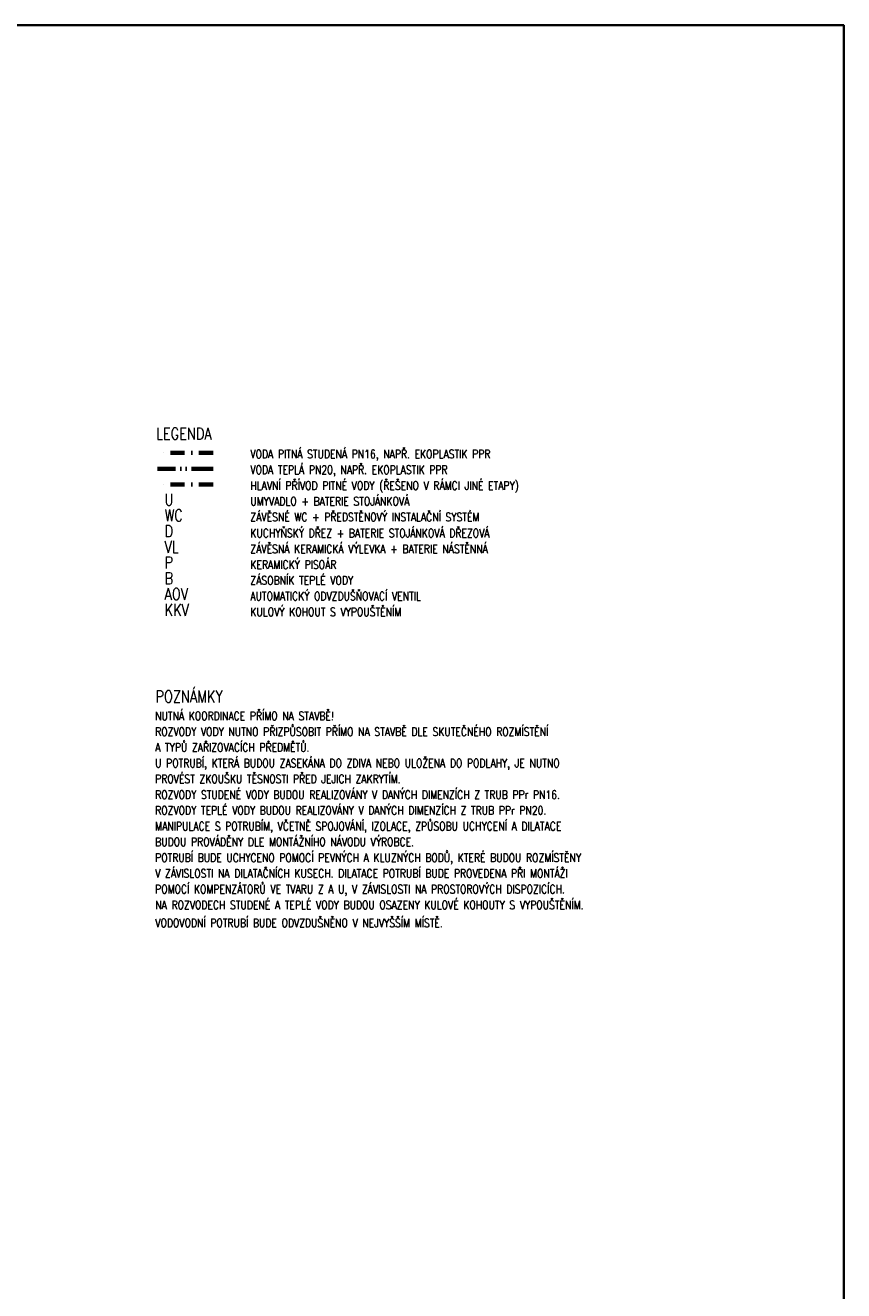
# Model space of a CAD drawing. Header units: millimetres. Extents: x -34728 to 839610, y -480656 to 464976.
# Tile 27 of 69: x 74046 to 92217, y 24750 to 52868. Entities that reach past the tile are written whole.
import ezdxf

# ---------------------------------------------------------------- set-up
doc = ezdxf.new("R2010")
doc.units = ezdxf.units.MM
doc.linetypes.add('ACAD_ISO12W100', pattern=[21, 12, -3, 0, -3, 0, -3])
doc.linetypes.add('ČERCHOVANÁ2', pattern=[12.7, 6.35, -3.175, 0, -3.175])
doc.layers.get('0').update_dxf_attribs({"color": 9})
for name, color, linetype, lineweight in [('TEXT25', 3, 'Continuous', 25), ('TEXT35', 1, 'Continuous', 35), ('z-svoda', 160, 'ČERCHOVANÁ2', 70), ('z-tepla', 240, 'ACAD_ISO12W100', 70)]:
    doc.layers.add(name, color=color, linetype=linetype, lineweight=lineweight)
doc.styles.add('ROMANS', font='romans', dxfattribs={"width": 0.8})

msp = doc.modelspace()

# ---------------------------------------------------------------- linework, layer by layer
at = {"color": 220, "lineweight": 35}
msp.add_lwpolyline([(-3797.94, 52868.13), (92217.39, 52868.13), (92217.39, -112340.41), (-3797.94, -112340.41)], close=True, dxfattribs=at)
at = {"layer": 'z-svoda', "ltscale": 50, "transparency": 33554687}
msp.add_line((78218.99, 43366.1), (76983.8, 43366.1), dxfattribs=at)
at = {"layer": 'z-svoda', "color": 30, "ltscale": 50, "true_color": 0xf8991e, "transparency": 33554687}
msp.add_line((78218.99, 42666.1), (76983.8, 42666.1), dxfattribs=at)
at = {"layer": 'z-tepla', "ltscale": 40, "transparency": 33554687}
msp.add_line((78218.99, 43016.1), (76983.8, 43016.1), dxfattribs=at)

# ---------------------------------------------------------------- texts
at = {"layer": 'TEXT25', "transparency": 33554687, "style": 'ROMANS', "width": 0.8}
for s, p in [('VODA PITNÁ STUDENÁ PN16, NAPŘ. EKOPLASTIK PPR', (79043.14, 43247)), ('VODA TEPLÁ PN20, NAPŘ. EKOPLASTIK PPR', (79043.14, 42897)), ('HLAVNÍ PŘÍVOD PITNÉ VODY (ŘEŠENO V RÁMCI JINÉ ETAPY)', (79043.14, 42547)), ('UMYVADLO + BATERIE STOJÁNKOVÁ', (79043.14, 42197)), ('ZÁVĚSNÉ WC + PŘEDSTĚNOVÝ INSTALAČNÍ SYSTÉM', (79043.14, 41847)), ('KUCHYŇSKÝ DŘEZ + BATERIE STOJÁNKOVÁ DŘEZOVÁ ', (79043.14, 41489.35)), ('ZÁVĚSNÁ KERAMICKÁ VÝLEVKA + BATERIE NÁSTĚNNÁ', (79043.14, 41139.35)), ('KERAMICKÝ PISOÁR ', (79043.14, 40789.35)), ('ZÁSOBNÍK TEPLÉ VODY ', (79043.14, 40439.35)), ('AUTOMATICKÝ ODVZDUŠŇOVACÍ VENTIL ', (79043.14, 40089.35)), ('KULOVÝ KOHOUT S VYPOUŠTĚNÍM ', (79043.14, 39739.35)), ('NUTNÁ KOORDINACE PŘÍMO NA STAVBĚ!', (76928.86, 37427.95)), ('ROZVODY VODY NUTNO PŘIZPŮSOBIT PŘÍMO NA STAVBĚ DLE SKUTEČNÉHO ROZMÍSTĚNÍ', (76928.86, 37077.95)), ('A TYPŮ ZAŘIZOVACÍCH PŘEDMĚTŮ. ', (76928.86, 36727.95)), ('U POTRUBÍ, KTERÁ BUDOU ZASEKÁNA DO ZDIVA NEBO ULOŽENA DO PODLAHY, JE NUTNO ', (76928.86, 36377.95)), ('PROVÉST ZKOUŠKU TĚSNOSTI PŘED JEJICH ZAKRYTÍM. ', (76928.86, 36027.95)), ('ROZVODY STUDENÉ VODY BUDOU REALIZOVÁNY V DANÝCH DIMENZÍCH Z TRUB PPr PN16.', (76928.86, 35677.95)), ('ROZVODY TEPLÉ VODY BUDOU REALIZOVÁNY V DANÝCH DIMENZÍCH Z TRUB PPr PN20.', (76928.86, 35327.95)), ('MANIPULACE S POTRUBÍM, VČETNĚ SPOJOVÁNÍ, IZOLACE, ZPŮSOBU UCHYCENÍ A DILATACE ', (76928.86, 34977.95)), ('BUDOU PROVÁDĚNY DLE MONTÁŽNÍHO NÁVODU VÝROBCE. ', (76928.86, 34627.95)), ('POTRUBÍ BUDE UCHYCENO POMOCÍ PEVNÝCH A KLUZNÝCH BODŮ, KTERÉ BUDOU ROZMÍSTĚNY ', (76928.86, 34277.95)), ('V ZÁVISLOSTI NA DILATAČNÍCH KUSECH. DILATACE POTRUBÍ BUDE PROVEDENA PŘI MONTÁŽI ', (76928.86, 33927.95)), ('POMOCÍ KOMPENZÁTORŮ VE TVARU Z A U, V ZÁVISLOSTI NA PROSTOROVÝCH DISPOZICÍCH. ', (76928.86, 33577.95)), ('NA ROZVODECH STUDENÉ A TEPLÉ VODY BUDOU OSAZENY KULOVÉ KOHOUTY S VYPOUŠTĚNÍM.', (76932.13, 33227.95)), ('VODOVODNÍ POTRUBÍ BUDE ODVZDUŠNĚNO V NEJVYŠŠÍM MÍSTĚ. ', (76932.13, 32827.95))]:
    msp.add_text(s, height=187.5, dxfattribs=at).set_placement(p)
at = {"layer": 'TEXT35', "style": 'ROMANS', "width": 0.8}
msp.add_text('LEGENDA', height=262.5, dxfattribs=at).set_placement((76949.16, 43663.47))
at = {"layer": 'TEXT35', "transparency": 33554687, "style": 'ROMANS', "width": 0.8}
for s, p in [('U', (77137.3, 42197)), ('WC', (77137.3, 41847)), ('D', (77137.3, 41497.99)), ('VL', (77137.3, 41147.99)), ('P', (77137.3, 40797.99)), ('B', (77137.3, 40447.99)), ('AOV', (77137.3, 40097.99)), ('KKV', (77137.3, 39747.99)), ('POZNÁMKY', (76935.28, 37820.92))]:
    msp.add_text(s, height=262.5, dxfattribs=at).set_placement(p)

doc.saveas('drawing.dxf')
